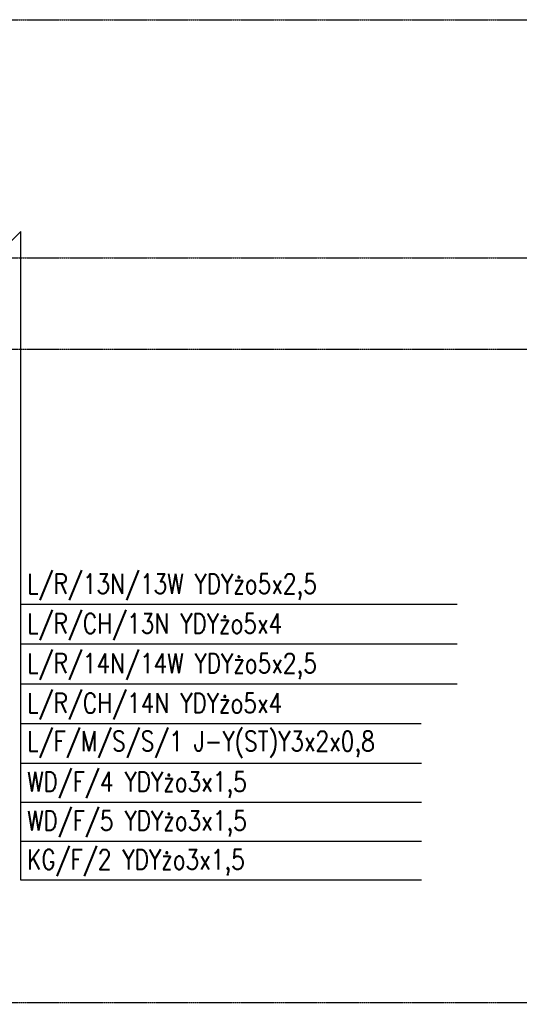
# Model space of a CAD drawing. Extents: x -7228 to 74941, y -112898 to 85621.
# Tile 130 of 256: x 53649 to 54152, y -53020 to -52029. Entities that reach past the tile are written whole.
import ezdxf

# ---------------------------------------------------------------- set-up
doc = ezdxf.new("R2010")
doc.units = 0
doc.linetypes.add('CENTER', pattern=[2, 1.25, -0.25, 0.25, -0.25])
doc.layers.add('E35', color=6, linetype='CONTINUOUS')
doc.layers.add('Os-osie glowne', color=1, linetype='CENTER')
doc.styles.add('ROMANS', font='romans', dxfattribs={"width": 0.85})

msp = doc.modelspace()

# ---------------------------------------------------------------- linework, layer by layer
at = {"layer": 'E35'}
for p, q in [((52309.369, -53582.489), (53649.959, -52241.899)), ((53649.959, -52895.507), (53649.959, -52241.899)), ((54089.481, -52617.772), (53649.959, -52617.772)), ((54089.481, -52657.82), (53649.959, -52657.82)), ((54089.481, -52697.869), (53649.959, -52697.869)), ((54053.154, -52737.917), (53649.959, -52737.917)), ((53865.027, -52777.966), (53649.959, -52777.966)), ((54053.461, -52777.966), (53649.959, -52777.966)), ((54053.461, -52817.146), (53649.959, -52817.146)), ((54053.461, -52856.327), (53649.959, -52856.327)), ((54053.461, -52895.507), (53649.959, -52895.507))]:
    msp.add_line(p, q, dxfattribs=at)
at = {"layer": 'Os-osie glowne'}
for points in [[(50525.547, -52028.711), (62792.547, -52028.711)], [(50525.547, -52268.711), (62792.547, -52268.711)], [(50525.547, -52360.711), (62792.547, -52360.711)], [(50525.547, -53018.711), (62792.547, -53018.711)]]:
    msp.add_lwpolyline(points, dxfattribs=at)

# ---------------------------------------------------------------- texts
at = {"layer": 'E35', "style": 'ROMANS', "width": 0.8}
for s, p in [('L/R/13N/13W YDYżo5x2,5', (53656.085, -52606.822)), ('L/R/CH/13N YDYżo5x4', (53656.085, -52646.87)), ('L/R/14N/14W YDYżo5x2,5', (53656.085, -52686.919)), ('L/R/CH/14N YDYżo5x4', (53656.085, -52726.968)), ('L/F/M/S/S/1 J-Y(ST)Y3x2x0,8', (53656.085, -52765.421)), ('WD/F/4 YDYżo3x1,5', (53656.085, -52806.196)), ('WD/F/5 YDYżo3x1,5', (53656.085, -52845.377)), ('KG/F/2 YDYżo3x1,5', (53656.085, -52884.557))]:
    msp.add_text(s, height=20, dxfattribs=at).set_placement(p)

doc.saveas('drawing.dxf')
